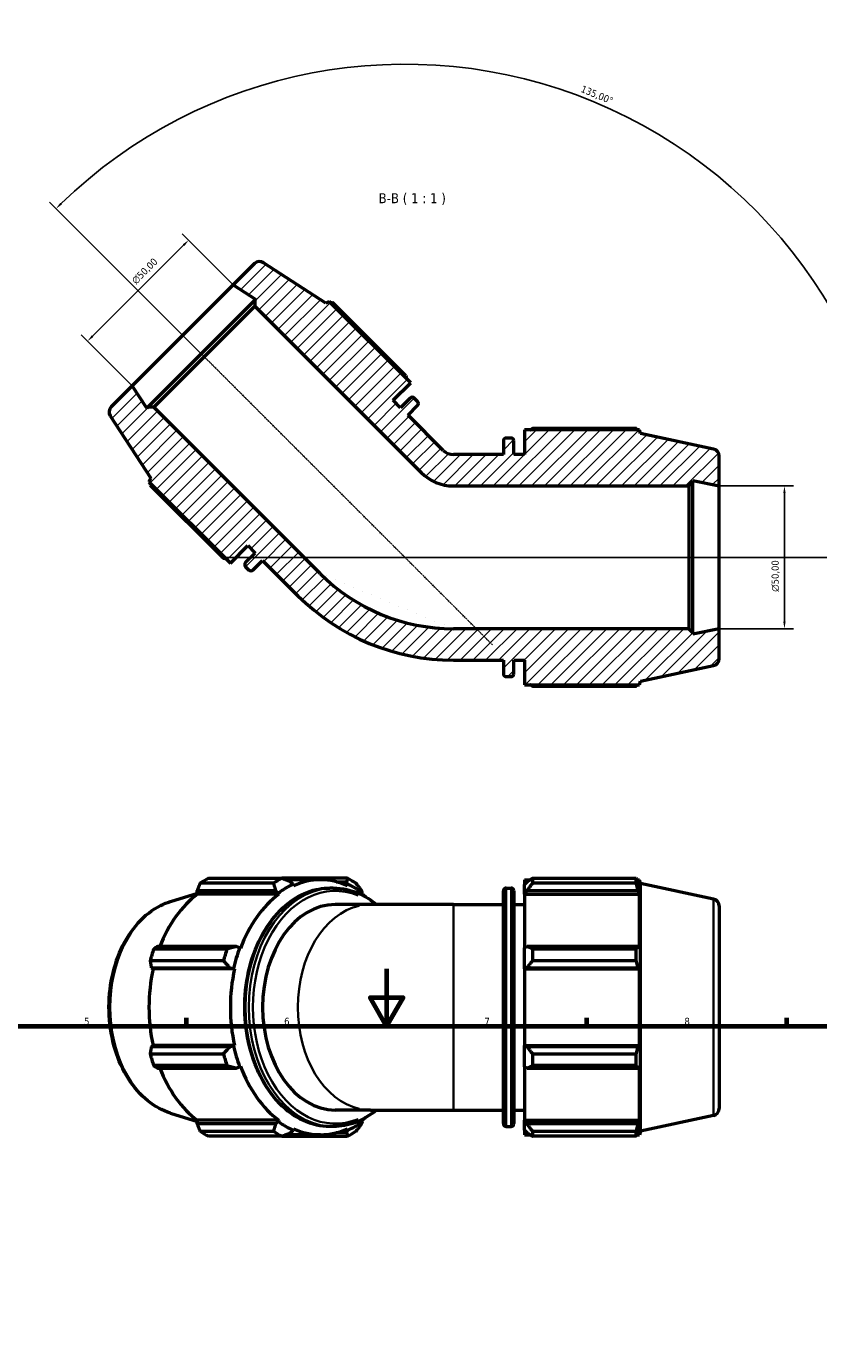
# Model space of a CAD drawing. Header units: millimetres. Extents: x 0 to 914, y 0 to 924.
# Tile 5 of 6: x 294 to 572, y 462 to 924. Entities that reach past the tile are written whole.
import ezdxf

# ---------------------------------------------------------------- set-up
doc = ezdxf.new("R2010")
doc.units = ezdxf.units.MM
doc.linetypes.add('CHAIN', pattern=[0.7087, 0.4724, -0.0591, 0.1181, -0.0591])
for name, color, linetype, lineweight in [('Border (ISO)', 7, 'Continuous', 70), ('Centerline (ISO)', 7, 'Continuous', 25), ('Dimension (ISO)', 7, 'Continuous', 25), ('Hatch (ISO)', 7, 'Continuous', 18), ('Symbol (ISO)', 7, 'Continuous', 25), ('Visible (ISO)', 7, 'Continuous', 50), ('Visible Narrow (ISO)', 7, 'Continuous', 35)]:
    doc.layers.add(name, color=color, linetype=linetype, lineweight=lineweight)
doc.styles.add('Label Text (ISO)', font='tahoma.ttf')
doc.styles.add('Note Text (ISO)', font='tahoma.ttf')
doc.dimstyles.new('Default (ISO)', dxfattribs={"dimtxt": 2.5, "dimasz": 2.5, "dimexe": 3.175, "dimexo": 0, "dimgap": 0.762, "dimtad": 1, "dimrnd": 1e-08, "dimzin": 0, "dimtxsty": 'Note Text (ISO)', "dimcen": 0.09, "dimdle": 10, "dimclrd": 256, "dimclre": 256, "dimclrt": 232, "dimazin": 0, "dimtfac": 1.40208, "dimtmove": 0, "dimatfit": 3, "dimfxl": 1, "dimtolj": 1, "dimtzin": 0, "dimlwd": -1, "dimlwe": -1, "dimarcsym": 0})

# ---------------------------------------------------------------- blocks, each defined once
blk = doc.blocks.new('Borders Default Border')
at = {"layer": 'Border (ISO)'}
for p, q in [((350.42, 574), (350.42, 576.9)), ((490.58, 574), (490.58, 576.9)), ((560.67, 574), (560.67, 576.9))]:
    blk.add_line(p, q, dxfattribs=at)
at = {"layer": 'Border (ISO)', "flags": 128}
for points in [[(420.5, 594), (420.5, 574), (414.73, 584), (426.27, 584), (420.5, 574)], [(20, 20), (20, 574), (821, 574), (821, 20), (20, 20)]]:
    blk.add_lwpolyline(points, dxfattribs=at)
at = {"layer": 'Border (ISO)', "color": 232, "true_color": 0xca0064, "char_height": 2.5, "attachment_point": 7, "style": 'Note Text (ISO)'}
for s, insert in [('5', (314.64, 574.35)), ('6', (384.66, 574.35)), ('7', (454.77, 574.4)), ('8', (524.81, 574.34))]:
    blk.add_mtext(s, dxfattribs=dict(at, insert=insert))
blk = doc.blocks.new('*D7')
at = {"layer": 'Defpoints', "color": 0, "transparency": 16777216}
for p in [(351.21, 849.25), (366.84, 833.62), (331.48, 798.27)]:
    blk.add_point(p, dxfattribs=at)
at = {"layer": 'Dimension (ISO)', "transparency": 16777216}
for p, q in [((366.84, 833.62), (348.97, 851.5)), ((317.62, 815.66), (349.44, 847.48)), ((331.48, 798.27), (313.61, 816.14))]:
    blk.add_line(p, q, dxfattribs=at)
for points in [[(349.15, 847.78), (349.74, 847.19), (351.21, 849.25)], [(317.33, 815.96), (317.92, 815.37), (315.85, 813.9)]]:
    blk.add_solid(points, dxfattribs=at)
at = {"layer": 'Dimension (ISO)', "color": 232, "true_color": 0xca0064, "transparency": 16777216, "insert": (331, 835.44), "char_height": 2.5, "attachment_point": 1, "rotation": 45, "style": 'Note Text (ISO)'}
blk.add_mtext('\\A1;\\fAIGDT|b0|i0;\\H2.5000;\\ln\\fTahoma|b0|i0;\\H2.5000;50,00', dxfattribs=at)
blk = doc.blocks.new('*D8')
at = {"layer": 'Defpoints', "color": 0, "transparency": 16777216}
for p in [(536.94, 763.16), (536.94, 713.16), (559.8, 713.16)]:
    blk.add_point(p, dxfattribs=at)
at = {"layer": 'Dimension (ISO)', "transparency": 16777216}
for p, q in [((536.94, 763.16), (562.97, 763.16)), ((559.8, 760.66), (559.8, 715.66)), ((536.94, 713.16), (562.97, 713.16))]:
    blk.add_line(p, q, dxfattribs=at)
for points in [[(559.38, 760.66), (560.22, 760.66), (559.8, 763.16)], [(559.38, 715.66), (560.22, 715.66), (559.8, 713.16)]]:
    blk.add_solid(points, dxfattribs=at)
at = {"layer": 'Dimension (ISO)', "color": 232, "true_color": 0xca0064, "transparency": 16777216, "insert": (555.28, 726.11), "char_height": 2.5, "attachment_point": 1, "rotation": 90, "style": 'Note Text (ISO)'}
blk.add_mtext('\\A1;\\fAIGDT|b0|i0;\\H2.5000;\\ln\\fTahoma|b0|i0;\\H2.5000;50,00', dxfattribs=at)
blk = doc.blocks.new('*D9')
at = {"layer": 'Defpoints', "color": 0, "transparency": 16777216}
for p in [(549.08, 860.3), (354.94, 810.17), (426.94, 738.16), (426.95, 738.16)]:
    blk.add_point(p, dxfattribs=at)
at = {"layer": 'Dimension (ISO)', "transparency": 16777216}
for p, q in [((354.94, 810.17), (302.56, 862.54)), ((426.95, 738.16), (602.85, 738.16))]:
    blk.add_line(p, q, dxfattribs=at)
blk.add_arc((426.94, 738.16), 172.73, 0.8293, 134.1707, dxfattribs=at)
for points in [[(306.88, 861.76), (306.29, 862.35), (304.81, 860.3)], [(600.07, 740.66), (599.24, 740.66), (599.67, 738.16)]]:
    blk.add_solid(points, dxfattribs=at)
at = {"layer": 'Dimension (ISO)', "color": 232, "true_color": 0xca0064, "transparency": 16777216, "insert": (489.24, 903.58), "char_height": 2.5, "attachment_point": 1, "rotation": 337.5, "style": 'Note Text (ISO)'}
blk.add_mtext('\\A1;135,00°', dxfattribs=at)

msp = doc.modelspace()

# ---------------------------------------------------------------- hatches: boundary and pattern name
at = {"layer": 'Hatch (ISO)'}
h = msp.add_hatch(dxfattribs=at)
h.set_pattern_fill('ANSI31', color=256, scale=25.4, style=0)
h.set_pattern_definition([(45, (0, 0), (-2.245064, 2.245064), [])])
edge = h.paths.add_edge_path()
edge.add_ellipse((376.015, 839.261), major_axis=(1.362, 2.097), ratio=1, start_angle=0, end_angle=78)
edge.add_line((374.247, 841.028), (366.84, 833.621))
edge.add_line((366.84, 833.621), (374.699, 828.517))
edge.add_line((374.699, 828.517), (374.382, 828.2))
edge.add_line((374.382, 828.2), (374.382, 826.079))
edge.add_line((374.382, 826.079), (432.601, 767.86))
edge.add_ellipse((443.944, 779.203), major_axis=(-11.343, -11.343), ratio=1, start_angle=0, end_angle=45)
edge.add_line((443.944, 763.162), (526.277, 763.162))
edge.add_line((526.277, 763.162), (527.777, 764.662))
edge.add_line((527.777, 764.662), (527.777, 765.11))
edge.add_line((527.777, 765.11), (536.944, 763.162))
edge.add_line((536.944, 763.162), (536.944, 773.637))
edge.add_ellipse((534.444, 773.637), major_axis=(2.5, 0), ratio=1, start_angle=0, end_angle=78)
edge.add_line((534.964, 776.083), (509.444, 781.507))
edge.add_line((509.444, 781.507), (509.023, 782.802))
edge.add_line((509.023, 782.802), (468.744, 782.802))
edge.add_line((468.744, 782.802), (468.744, 774.162))
edge.add_line((468.744, 774.162), (465.077, 774.162))
edge.add_line((465.077, 774.162), (465.077, 778.922))
edge.add_ellipse((464.077, 778.922), major_axis=(1, 0), ratio=1, start_angle=0, end_angle=90)
edge.add_line((464.077, 779.922), (462.41, 779.922))
edge.add_ellipse((462.41, 778.922), major_axis=(0, 1), ratio=1, start_angle=0, end_angle=90)
edge.add_line((461.41, 778.922), (461.41, 774.162))
edge.add_line((461.41, 774.162), (443.944, 774.162))
edge.add_ellipse((443.944, 779.203), major_axis=(0, -5.042), ratio=1, start_angle=315, end_angle=360, ccw=False)
edge.add_line((440.379, 775.638), (428.028, 787.989))
edge.add_line((428.028, 787.989), (431.394, 791.355))
edge.add_ellipse((430.687, 792.062), major_axis=(0.707, -0.707), ratio=1, start_angle=0, end_angle=90)
edge.add_line((431.394, 792.769), (430.215, 793.948))
edge.add_ellipse((429.508, 793.241), major_axis=(0.707, 0.707), ratio=1, start_angle=0, end_angle=90)
edge.add_line((428.801, 793.948), (425.435, 790.582))
edge.add_line((425.435, 790.582), (422.843, 793.175))
edge.add_line((422.843, 793.175), (428.952, 799.284))
edge.add_line((428.952, 799.284), (400.47, 827.766))
edge.add_line((400.47, 827.766), (399.257, 827.148))
edge.add_line((399.257, 827.148), (377.376, 841.357))
edge = h.paths.add_edge_path()
edge.add_ellipse((325.845, 789.091), major_axis=(-1.768, 1.768), ratio=1, start_angle=0, end_angle=78)
edge.add_line((323.748, 787.729), (337.958, 765.848))
edge.add_line((337.958, 765.848), (337.34, 764.635))
edge.add_line((337.34, 764.635), (365.821, 736.153))
edge.add_line((365.821, 736.153), (371.931, 742.263))
edge.add_line((371.931, 742.263), (374.524, 739.67))
edge.add_line((374.524, 739.67), (371.158, 736.304))
edge.add_ellipse((371.865, 735.597), major_axis=(-0.707, 0.707), ratio=1, start_angle=0, end_angle=90)
edge.add_line((371.158, 734.89), (372.336, 733.712))
edge.add_ellipse((373.043, 734.419), major_axis=(-0.707, -0.707), ratio=1, start_angle=0, end_angle=90)
edge.add_line((373.751, 733.712), (377.116, 737.077))
edge.add_line((377.116, 737.077), (389.467, 724.727))
edge.add_ellipse((443.944, 779.203), major_axis=(-54.477, -54.477), ratio=1, start_angle=0, end_angle=45)
edge.add_line((443.944, 702.162), (461.41, 702.162))
edge.add_line((461.41, 702.162), (461.41, 697.402))
edge.add_ellipse((462.41, 697.402), major_axis=(-1, 0), ratio=1, start_angle=0, end_angle=90)
edge.add_line((462.41, 696.402), (464.077, 696.402))
edge.add_ellipse((464.077, 697.402), major_axis=(0, -1), ratio=1, start_angle=0, end_angle=90)
edge.add_line((465.077, 697.402), (465.077, 702.162))
edge.add_line((465.077, 702.162), (468.744, 702.162))
edge.add_line((468.744, 702.162), (468.744, 693.522))
edge.add_line((468.744, 693.522), (509.023, 693.522))
edge.add_line((509.023, 693.522), (509.444, 694.816))
edge.add_line((509.444, 694.816), (534.964, 700.241))
edge.add_ellipse((534.444, 702.686), major_axis=(0.52, -2.445), ratio=1, start_angle=0, end_angle=78)
edge.add_line((536.944, 702.686), (536.944, 713.162))
edge.add_line((536.944, 713.162), (527.777, 711.213))
edge.add_line((527.777, 711.213), (527.777, 711.662))
edge.add_line((527.777, 711.662), (526.277, 713.162))
edge.add_line((526.277, 713.162), (443.944, 713.162))
edge.add_ellipse((443.944, 779.203), major_axis=(0, -66.042), ratio=1, start_angle=315, end_angle=360, ccw=False)
edge.add_line((397.245, 732.505), (339.027, 790.723))
edge.add_line((339.027, 790.723), (336.906, 790.723))
edge.add_line((336.906, 790.723), (336.588, 790.406))
edge.add_line((336.588, 790.406), (331.484, 798.266))
edge.add_line((331.484, 798.266), (324.077, 790.858))

# ---------------------------------------------------------------- linework, layer by layer
at = {"layer": 'Centerline (ISO)', "linetype": 'CHAIN'}
for p, q in [((354.937, 810.169), (457.638, 707.467)), ((362.506, 738.162), (528.777, 738.162))]:
    msp.add_line(p, q, dxfattribs=at)
at = {"layer": 'Visible (ISO)'}
for p, q in [((374.247, 841.028), (366.84, 833.621)), ((399.257, 827.148), (377.376, 841.357)), ((366.84, 833.621), (331.484, 798.266)), ((366.84, 833.621), (374.699, 828.517)), ((374.382, 828.2), (336.906, 790.723)), ((374.699, 828.517), (374.382, 828.2)), ((374.382, 828.2), (374.382, 826.079)), ((400.47, 827.766), (399.257, 827.148)), ((428.952, 799.284), (400.47, 827.766)), ((427.286, 801.691), (401.613, 827.365)), ((339.027, 790.723), (374.382, 826.079)), ((374.382, 826.079), (432.601, 767.86)), ((331.484, 798.266), (324.077, 790.858)), ((336.588, 790.406), (331.484, 798.266)), ((422.843, 793.175), (428.952, 799.284)), ((336.906, 790.723), (336.588, 790.406)), ((339.027, 790.723), (336.906, 790.723)), ((397.245, 732.505), (339.027, 790.723)), ((425.435, 790.582), (422.843, 793.175)), ((428.801, 793.948), (425.435, 790.582)), ((428.028, 787.989), (431.394, 791.355)), ((431.394, 792.769), (430.215, 793.948)), ((323.748, 787.729), (337.958, 765.848)), ((440.379, 775.638), (428.028, 787.989)), ((509.023, 782.802), (468.744, 782.802)), ((468.744, 782.802), (468.744, 774.162)), ((507.931, 783.326), (471.624, 783.326)), ((509.444, 781.507), (509.023, 782.802)), ((534.964, 776.083), (509.444, 781.507)), ((461.41, 778.922), (461.41, 774.162)), ((464.077, 779.922), (462.41, 779.922)), ((465.077, 774.162), (465.077, 778.922)), ((461.41, 774.162), (443.944, 774.162)), ((468.744, 774.162), (465.077, 774.162)), ((536.944, 763.162), (536.944, 773.637)), ((337.958, 765.848), (337.34, 764.635)), ((337.34, 764.635), (365.821, 736.153)), ((337.741, 763.492), (363.414, 737.819)), ((443.944, 763.162), (526.277, 763.162)), ((526.277, 763.162), (527.777, 764.662)), ((526.277, 763.162), (526.277, 713.162)), ((527.777, 764.662), (527.777, 765.11)), ((527.777, 765.11), (536.944, 763.162)), ((527.777, 711.662), (527.777, 764.662)), ((536.944, 713.162), (536.944, 763.162)), ((365.821, 736.153), (371.931, 742.263)), ((374.524, 739.67), (371.158, 736.304)), ((371.931, 742.263), (374.524, 739.67)), ((371.158, 734.89), (372.336, 733.712)), ((373.751, 733.712), (377.116, 737.077)), ((377.116, 737.077), (389.467, 724.727)), ((526.277, 713.162), (443.944, 713.162)), ((527.777, 711.662), (526.277, 713.162)), ((536.944, 713.162), (527.777, 711.213)), ((527.777, 711.213), (527.777, 711.662)), ((536.944, 702.686), (536.944, 713.162)), ((443.944, 702.162), (461.41, 702.162)), ((461.41, 702.162), (461.41, 697.402)), ((465.077, 697.402), (465.077, 702.162)), ((465.077, 702.162), (468.744, 702.162)), ((468.744, 702.162), (468.744, 693.522)), ((509.444, 694.816), (534.964, 700.241)), ((462.41, 696.402), (464.077, 696.402)), ((468.744, 693.522), (509.023, 693.522)), ((509.023, 693.522), (509.444, 694.816)), ((471.624, 692.997), (507.931, 692.997)), ((380.895, 623.996), (355.221, 623.996)), ((358.184, 625.731), (383.858, 625.731)), ((406.843, 625.731), (383.858, 625.731)), ((397.387, 625.207), (385.179, 625.207)), ((387.793, 623.599), (386.91, 624.514)), ((402.926, 624.514), (406.506, 624.514)), ((406.506, 624.514), (406.981, 623.599)), ((468.744, 625.207), (468.744, 623.599)), ((468.744, 625.207), (470.787, 625.207)), ((469.704, 624.514), (468.744, 623.599)), ((471.624, 625.731), (471.624, 623.996)), ((471.624, 625.731), (507.931, 625.731)), ((507.931, 623.996), (471.624, 623.996)), ((507.931, 623.996), (507.931, 625.731)), ((508.203, 625.207), (509.023, 625.207)), ((509.023, 623.141), (508.555, 624.514)), ((509.023, 623.141), (509.023, 625.207)), ((509.444, 623.912), (509.023, 625.207)), ((509.444, 537.222), (509.444, 623.912)), ((534.964, 618.488), (509.444, 623.912)), ((344.863, 617.621), (354.291, 620.521)), ((354.19, 621.44), (381.663, 621.44)), ((354.33, 620.163), (354.19, 621.44)), ((382.812, 620.163), (354.33, 620.163)), ((381.663, 621.44), (382.655, 620.589)), ((382.655, 620.589), (382.812, 620.163)), ((387.895, 623.141), (387.793, 623.599)), ((401.865, 622.327), (400.687, 622.327)), ((406.981, 623.599), (406.879, 623.141)), ((412.119, 620.589), (411.753, 621.44)), ((411.962, 620.163), (412.119, 620.589)), ((461.41, 539.807), (461.41, 621.327)), ((462.41, 622.327), (464.077, 622.327)), ((465.077, 621.327), (465.077, 539.807)), ((468.744, 620.589), (468.744, 623.599)), ((468.744, 620.589), (469.704, 621.44)), ((468.744, 620.163), (468.744, 620.589)), ((468.744, 620.163), (468.744, 601.401)), ((468.744, 620.163), (509.023, 620.163)), ((469.704, 621.44), (508.555, 621.44)), ((508.555, 621.44), (509.023, 620.163)), ((509.023, 601.179), (509.023, 620.163)), ((414.923, 616.567), (402.572, 616.567)), ((443.944, 616.567), (414.923, 616.567)), ((443.944, 616.567), (461.41, 616.567)), ((465.077, 616.567), (468.744, 616.567)), ((536.944, 616.042), (536.944, 545.091)), ((338.968, 601.01), (364.641, 601.01)), ((367.806, 601.844), (340.334, 601.844)), ((369.087, 601.401), (367.806, 601.844)), ((369.388, 601.179), (369.087, 601.401)), ((469.704, 601.844), (468.744, 601.401)), ((468.744, 594.135), (468.744, 601.401)), ((508.555, 601.844), (469.704, 601.844)), ((471.624, 601.01), (471.624, 596.82)), ((471.624, 601.01), (507.931, 601.01)), ((507.931, 596.82), (507.931, 601.01)), ((509.023, 601.179), (508.555, 601.844)), ((363.414, 596.82), (337.741, 596.82)), ((507.931, 596.82), (471.624, 596.82)), ((338.16, 594.423), (365.633, 594.423)), ((338.801, 593.99), (338.16, 594.423)), ((367.282, 593.99), (338.801, 593.99)), ((365.633, 594.423), (366.959, 594.135)), ((366.959, 594.135), (367.282, 593.99)), ((468.744, 594.135), (469.704, 594.423)), ((468.744, 593.99), (468.744, 594.135)), ((468.744, 593.99), (468.744, 567.143)), ((468.744, 593.99), (509.023, 593.99)), ((469.704, 594.423), (508.555, 594.423)), ((508.555, 594.423), (509.023, 593.99)), ((509.023, 567.143), (509.023, 593.99)), ((337.741, 564.314), (363.414, 564.314)), ((338.16, 566.71), (338.801, 567.143)), ((365.633, 566.71), (338.16, 566.71)), ((367.282, 567.143), (338.801, 567.143)), ((366.959, 566.999), (365.633, 566.71)), ((367.282, 567.143), (366.959, 566.999)), ((468.744, 566.999), (468.744, 567.143)), ((468.744, 567.143), (509.023, 567.143)), ((468.744, 559.733), (468.744, 566.999)), ((469.704, 566.71), (468.744, 566.999)), ((508.555, 566.71), (469.704, 566.71)), ((471.624, 564.314), (471.624, 560.123)), ((471.624, 564.314), (507.931, 564.314)), ((507.931, 560.123), (507.931, 564.314)), ((509.023, 567.143), (508.555, 566.71)), ((364.641, 560.123), (338.968, 560.123)), ((340.334, 559.289), (367.806, 559.289)), ((367.806, 559.289), (369.087, 559.733)), ((369.087, 559.733), (369.388, 559.954)), ((468.744, 559.733), (469.704, 559.289)), ((468.744, 559.733), (468.744, 540.971)), ((469.704, 559.289), (508.555, 559.289)), ((507.931, 560.123), (471.624, 560.123)), ((508.555, 559.289), (509.023, 559.954)), ((509.023, 540.971), (509.023, 559.954)), ((344.863, 543.512), (354.291, 540.612)), ((354.19, 539.693), (354.33, 540.971)), ((382.812, 540.971), (354.33, 540.971)), ((382.812, 540.971), (382.655, 540.545)), ((414.923, 544.567), (402.572, 544.567)), ((412.119, 540.545), (411.962, 540.971)), ((414.923, 544.567), (443.944, 544.567)), ((443.944, 544.567), (461.41, 544.567)), ((465.077, 544.567), (468.744, 544.567)), ((468.744, 540.545), (468.744, 540.971)), ((468.744, 540.971), (509.023, 540.971)), ((509.023, 540.971), (508.555, 539.693)), ((534.964, 542.646), (509.444, 537.222)), ((381.663, 539.693), (354.19, 539.693)), ((355.221, 537.138), (380.895, 537.138)), ((382.655, 540.545), (381.663, 539.693)), ((386.91, 536.62), (387.793, 537.535)), ((387.793, 537.535), (387.895, 537.993)), ((401.865, 538.807), (400.687, 538.807)), ((406.506, 536.62), (402.926, 536.62)), ((406.981, 537.535), (406.506, 536.62)), ((406.879, 537.993), (406.981, 537.535)), ((411.753, 539.693), (412.119, 540.545)), ((462.41, 538.807), (464.077, 538.807)), ((468.744, 537.535), (468.744, 540.545)), ((469.704, 539.693), (468.744, 540.545)), ((468.744, 537.535), (469.704, 536.62)), ((468.744, 537.535), (468.744, 535.927)), ((508.555, 539.693), (469.704, 539.693)), ((471.624, 537.138), (471.624, 535.402)), ((471.624, 537.138), (507.931, 537.138)), ((507.931, 535.402), (507.931, 537.138)), ((508.555, 536.62), (509.023, 537.993)), ((509.023, 535.927), (509.023, 537.993)), ((509.444, 537.222), (509.023, 535.927)), ((383.858, 535.402), (358.184, 535.402)), ((383.858, 535.402), (406.843, 535.402)), ((397.387, 535.927), (385.179, 535.927)), ((468.744, 535.927), (470.787, 535.927)), ((507.931, 535.402), (471.624, 535.402)), ((508.203, 535.927), (509.023, 535.927))]:
    msp.add_line(p, q, dxfattribs=at)
for centre, radius, start, end in [((376.015, 839.261), 2.5, 57, 135), ((325.845, 789.091), 2.5, 135, 213), ((429.508, 793.241), 1, 45, 135), ((430.687, 792.062), 1, 315, 45), ((462.41, 778.922), 1, 90, 180), ((464.077, 778.922), 1, 0, 90), ((443.944, 779.203), 5.042, 225, 270), ((534.444, 773.637), 2.5, 0, 78), ((443.944, 779.203), 16.042, 225, 270), ((371.865, 735.597), 1, 135, 225), ((373.043, 734.419), 1, 225, 315), ((443.944, 779.203), 66.042, 225, 270), ((443.944, 779.203), 77.042, 225, 270), ((534.444, 702.686), 2.5, 282, 0), ((462.41, 697.402), 1, 180, 270), ((464.077, 697.402), 1, 270, 0), ((462.41, 621.327), 1, 90, 180), ((464.077, 621.327), 1, 0, 90), ((534.444, 616.042), 2.5, 0, 78), ((534.444, 545.091), 2.5, 282, 0), ((462.41, 539.807), 1, 180, 270), ((464.077, 539.807), 1, 270, 0)]:
    msp.add_arc(centre, radius, start, end, dxfattribs=at)
for centre, major_axis, start_param, end_param in [((369.677, 580.567), (0, 48), 0.3454353, 0.4399629), ((395.35, 580.567), (0, 48), 0.3454353, 0.4399629), ((397.387, 580.567), (0, 44.64), 5.9777527, 6.5886179), ((395.35, 580.567), (0, 48), 5.8432224, 5.93775), ((368.905, 580.567), (0, 44.64), 0.4799655, 1.0739634), ((397.387, 580.567), (0, -44.64), 3.6215582, 4.2324234), ((397.387, 580.567), (0, 45.12), 0.3054326, 0.4799655), ((397.387, 580.567), (0, 45.12), 5.8032198, 5.9777527), ((397.387, 580.567), (0, 44.64), 5.7587475, 5.8032198), ((402.572, 580.567), (0, -36), 3.1415927, 6.2831853), ((369.677, 580.567), (0, 48), 1.1308334, 1.225361), ((395.35, 580.567), (0, -48), 4.2724261, 4.3669537), ((397.387, 580.567), (0, 45.12), 1.0908308, 1.2653637), ((368.905, 580.567), (0, 44.64), 1.2653637, 1.8762289), ((397.387, 580.567), (0, -44.64), 4.4069564, 5.0178216), ((369.677, 580.567), (0, 48), 1.9162316, 2.0107592), ((395.35, 580.567), (0, -48), 5.0578243, 5.1523519), ((397.387, 580.567), (0, 45.12), 1.8762289, 2.0507619), ((368.905, 580.567), (0, 44.64), 2.0676292, 2.6616271), ((397.387, 580.567), (0, -44.64), 5.1923545, 5.8032198), ((397.387, 580.567), (0, 44.64), 3.6215582, 3.6660304), ((369.677, 580.567), (0, -48), 5.8432224, 5.93775), ((395.35, 580.567), (0, -48), 5.8432224, 5.93775), ((397.387, 580.567), (0, -45.12), 5.8032198, 5.9777527), ((397.387, 580.567), (0, -44.64), 5.9777527, 6.5886179), ((395.35, 580.567), (0, -48), 0.3454353, 0.4399629), ((397.387, 580.567), (0, -45.12), 0.3054326, 0.4799655)]:
    msp.add_ellipse(centre, major_axis=major_axis, ratio=0.7071068, start_param=start_param, end_param=end_param, dxfattribs=at)
for points, weights in [([(401.613, 827.365), (401.328, 827.275), (401.05, 827.186)], [2.74138513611, 2.75587287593, 2.77002672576]), ([(427.286, 801.691), (427.4, 801.203), (427.507, 800.729)], [1.01829637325, 1.01653538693, 1.01462710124]), ([(470.787, 782.802), (471.198, 783.062), (471.624, 783.326)], [1.0110338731, 1.01298428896, 1.01478809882]), ([(508.203, 782.802), (508.07, 783.062), (507.931, 783.326)], [1.00075063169, 1.00044935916, 1]), ([(337.919, 764.055), (337.83, 763.777), (337.741, 763.492)], [2.75822925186, 2.74413568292, 2.72970964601]), ([(364.377, 737.598), (363.902, 737.705), (363.414, 737.819)], [1.01462710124, 1.01653538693, 1.01829637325]), ([(471.624, 692.997), (471.198, 693.262), (470.787, 693.522)], [1.01478809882, 1.01298428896, 1.0110338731]), ([(507.931, 692.997), (508.07, 693.262), (508.203, 693.522)], [1, 1.00044935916, 1.00075063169]), ([(355.221, 623.996), (354.691, 622.692), (354.19, 621.44)], [2.74138513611, 2.7756364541, 2.80802157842]), ([(380.895, 623.996), (381.3, 622.692), (381.663, 621.44)], [1.01714399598, 1.01299696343, 1.00804327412]), ([(386.91, 624.514), (385.428, 625.11), (383.858, 625.731)], [1.01305123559, 1.01791298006, 1.02196311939]), ([(406.843, 625.731), (406.684, 625.11), (406.506, 624.514)], [1.02196311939, 1.01791298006, 1.01305123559]), ([(411.753, 621.44), (410.813, 622.692), (409.806, 623.996)], [1.00804327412, 1.01299696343, 1.01714399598]), ([(471.624, 625.731), (470.625, 625.11), (469.704, 624.514)], [1.01478809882, 1.0105640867, 1.00553614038]), ([(469.704, 621.44), (470.625, 622.692), (471.624, 623.996)], [1.00553614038, 1.0105640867, 1.01478809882]), ([(507.931, 625.731), (508.256, 625.11), (508.555, 624.514)], [1, 1.00105543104, 1.00129392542]), ([(508.555, 621.44), (508.256, 622.692), (507.931, 623.996)], [1.00129392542, 1.00105543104, 1]), ([(340.334, 601.844), (339.661, 601.436), (338.968, 601.01)], [2.80802157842, 2.7756364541, 2.74138513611]), ([(367.806, 601.844), (366.269, 601.436), (364.641, 601.01)], [1.01357958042, 1.01843153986, 1.02247137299]), ([(471.624, 601.01), (470.625, 601.436), (469.704, 601.844)], [1.01478809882, 1.0105640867, 1.00553614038]), ([(507.931, 601.01), (508.256, 601.436), (508.555, 601.844)], [1, 1.00105543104, 1.00129392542]), ([(337.741, 596.82), (337.951, 595.597), (338.16, 594.423)], [2.74138513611, 2.7756364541, 2.80802157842]), ([(363.414, 596.82), (364.559, 595.597), (365.633, 594.423)], [1.01829637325, 1.01417237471, 1.00924053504]), ([(469.704, 594.423), (470.625, 595.597), (471.624, 596.82)], [1.00553614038, 1.0105640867, 1.01478809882]), ([(508.555, 594.423), (508.256, 595.597), (507.931, 596.82)], [1.00129392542, 1.00105543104, 1]), ([(338.16, 566.71), (337.951, 565.536), (337.741, 564.314)], [2.7960622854, 2.7638150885, 2.72970964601]), ([(365.633, 566.71), (364.559, 565.536), (363.414, 564.314)], [1.00924053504, 1.01417237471, 1.01829637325]), ([(471.624, 564.314), (470.625, 565.536), (469.704, 566.71)], [1.01478809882, 1.0105640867, 1.00553614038]), ([(507.931, 564.314), (508.256, 565.536), (508.555, 566.71)], [1, 1.00105543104, 1.00129392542]), ([(338.968, 560.123), (339.661, 559.698), (340.334, 559.289)], [2.72970964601, 2.7638150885, 2.7960622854]), ([(364.641, 560.123), (366.269, 559.698), (367.806, 559.289)], [1.02247137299, 1.01843153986, 1.01357958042]), ([(469.704, 559.289), (470.625, 559.698), (471.624, 560.123)], [1.00553614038, 1.0105640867, 1.01478809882]), ([(508.555, 559.289), (508.256, 559.698), (507.931, 560.123)], [1.00129392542, 1.00105543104, 1]), ([(354.19, 539.693), (354.691, 538.442), (355.221, 537.138)], [2.7960622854, 2.7638150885, 2.72970964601]), ([(381.663, 539.693), (381.3, 538.442), (380.895, 537.138)], [1.00804327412, 1.01299696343, 1.01714399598]), ([(383.858, 535.402), (385.428, 536.023), (386.91, 536.62)], [1.02196311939, 1.01791298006, 1.01305123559]), ([(406.506, 536.62), (406.684, 536.023), (406.843, 535.402)], [1.01305123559, 1.01791298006, 1.02196311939]), ([(409.806, 537.138), (410.813, 538.442), (411.753, 539.693)], [1.01714399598, 1.01299696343, 1.00804327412]), ([(471.624, 537.138), (470.625, 538.442), (469.704, 539.693)], [1.01478809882, 1.0105640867, 1.00553614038]), ([(469.704, 536.62), (470.625, 536.023), (471.624, 535.402)], [1.00553614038, 1.0105640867, 1.01478809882]), ([(507.931, 537.138), (508.256, 538.442), (508.555, 539.693)], [1, 1.00105543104, 1.00129392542]), ([(508.555, 536.62), (508.256, 536.023), (507.931, 535.402)], [1.00129392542, 1.00105543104, 1])]:
    msp.add_rational_spline(points, weights, degree=2, dxfattribs=at)
for points, knots in [([(400.687, 538.807), (397.536, 538.807), (394.387, 539.511), (388.393, 542.25), (385.552, 544.299), (380.447, 549.55), (378.191, 552.768), (374.511, 560.041), (373.091, 564.099), (371.234, 572.635), (370.797, 577.112), (370.95, 586.032), (371.539, 590.474), (373.688, 598.878), (375.248, 602.839), (379.188, 609.877), (381.568, 612.953), (386.911, 617.887), (389.869, 619.752), (395.483, 621.848), (398.084, 622.327), (400.687, 622.327)], [3.1415927, 3.1415927, 3.1415927, 3.1415927, 3.4541986, 3.4541986, 3.7703599, 3.7703599, 4.091257, 4.091257, 4.4138568, 4.4138568, 4.7366351, 4.7366351, 5.0593754, 5.0593754, 5.3821584, 5.3821584, 5.7046483, 5.7046483, 6.0250007, 6.0250007, 6.2831853, 6.2831853, 6.2831853, 6.2831853]), ([(401.865, 622.327), (405.016, 622.327), (408.164, 621.623), (413.189, 619.326), (415.155, 618.084), (416.998, 616.567)], [0, 0, 0, 0, 0.31260596, 0.31260596, 0.52708646, 0.52708646, 0.52708646, 0.52708646]), ([(344.863, 543.512), (342.038, 544.381), (339.343, 545.855), (334.356, 549.889), (332.084, 552.493), (328.215, 558.573), (326.636, 562.07), (324.353, 569.572), (323.653, 573.579), (323.2, 581.693), (323.447, 585.798), (324.868, 593.701), (326.041, 597.499), (329.217, 604.405), (331.219, 607.514), (335.864, 612.683), (338.501, 614.757), (342.491, 616.777), (343.666, 617.253), (344.863, 617.621)], [3.3557832, 3.3557832, 3.3557832, 3.3557832, 3.6611716, 3.6611716, 3.9797194, 3.9797194, 4.3058891, 4.3058891, 4.6336277, 4.6336277, 4.9613188, 4.9613188, 5.289067, 5.289067, 5.616422, 5.616422, 5.939567, 5.939567, 6.0689947, 6.0689947, 6.0689947, 6.0689947]), ([(416.998, 544.567), (414.688, 542.665), (412.183, 541.195), (407.069, 539.285), (404.467, 538.807), (401.865, 538.807)], [2.61450619, 2.61450619, 2.61450619, 2.61450619, 2.88340802, 2.88340802, 3.14159265, 3.14159265, 3.14159265, 3.14159265])]:
    msp.add_open_spline(points, degree=3, knots=knots, dxfattribs=at)
at = {"layer": 'Visible Narrow (ISO)'}
for p, q in [((462.41, 621.813), (462.41, 539.321)), ((464.077, 539.321), (464.077, 621.813)), ((443.944, 545.01), (443.944, 616.124)), ((534.964, 543.113), (534.964, 618.021))]:
    msp.add_line(p, q, dxfattribs=at)
for centre, major_axis, start_param, end_param in [((402.572, 580.567), (0, -40.76), 2.8593696, 6.5654084), ((400.687, 580.567), (0, -41.76), 3.2986723, 6.1261057), ((401.865, 580.567), (0, 41.76), 0.1570796, 2.984513), ((350.562, 580.567), (0, -37.921), 3.4914438, 5.9333342), ((414.923, 580.567), (0, -36), 3.2986723, 6.1261057)]:
    msp.add_ellipse(centre, major_axis=major_axis, ratio=0.7071068, start_param=start_param, end_param=end_param, dxfattribs=at)

# ---------------------------------------------------------------- block references
msp.add_blockref('Borders Default Border', (0, 0))

# ---------------------------------------------------------------- texts
at = {"layer": 'Symbol (ISO)', "insert": (417.705, 861.573), "char_height": 3.5, "attachment_point": 7, "style": 'Label Text (ISO)'}
msp.add_mtext('B-B ( 1 : 1 )', dxfattribs=at)

# ---------------------------------------------------------------- dimensions: what is measured, and where the dimension line sits
at = {"layer": 'Dimension (ISO)'}
dim = msp.add_angular_dim_3p(base=(549.081, 860.299), center=(426.944, 738.162), p1=(426.954, 738.162), p2=(354.937, 810.169), dimstyle='Default (ISO)', override={"dimadec": 2, "dimtp": 0, "dimtm": 0, "dimtdec": 2}, dxfattribs=at)
dim.commit()
dim.dimension.update_dxf_attribs({"geometry": '*D9', "text_midpoint": (493.044, 897.741), "dimtype": 165})
for base, p1, p2, angle, picture, middle in [((351.21, 849.251), (331.484, 798.266), (366.84, 833.621), 225, '*D7', (338.129, 836.169)), ((559.799, 713.162), (536.944, 763.162), (536.944, 713.162), 90, '*D8', (559.799, 731.662))]:
    dim = msp.add_linear_dim(base=base, p1=p1, p2=p2, angle=angle, text='\\fAIGDT|b0|i0;\\H2.5000;\\ln\\fTahoma|b0|i0;\\H2.5000;<>', dimstyle='Default (ISO)', override={"dimdec": 2, "dimtp": 0, "dimtm": 0, "dimtdec": 2, "dimtofl": 0, "dimatfit": 1}, dxfattribs=at)
    dim.commit()
    dim.dimension.update_dxf_attribs({"geometry": picture, "text_midpoint": middle, "dimtype": 160})

doc.saveas('drawing.dxf')
